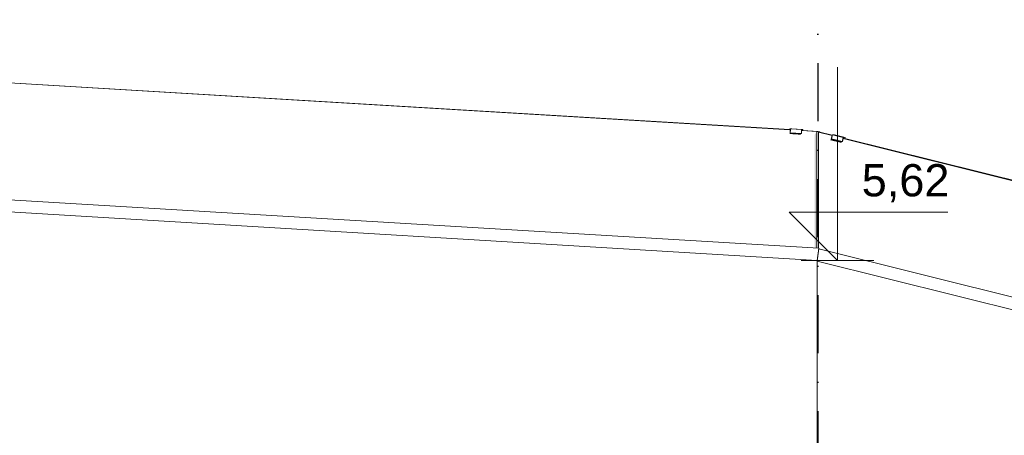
# Model space of a CAD drawing. Header units: millimetres. Extents: x -7573737 to -7522798, y -9734 to 10800.
# Tile 12 of 21: x -7550668 to -7544563, y 4530 to 7110. Entities that reach past the tile are written whole.
import ezdxf
from ezdxf.enums import TextEntityAlignment as Align

# ---------------------------------------------------------------- set-up
doc = ezdxf.new("R2010")
doc.units = ezdxf.units.MM
doc.header["$MEASUREMENT"] = 0
doc.linetypes.add('Kropki i Kreski', pattern=[720, 360, -180, 0, -180])
for name, color, linetype in [('Nowe_199-Z Wymiary i opisy', 7, 'Continuous'), ('Nowe_260-A Balustrady', 7, 'Continuous'), ('Nowe_280-A Dachy Powłoki', 7, 'Continuous'), ('Nowe_410-K Osie', 7, 'Continuous')]:
    doc.layers.add(name, color=color, linetype=linetype)
for name, color, linetype, lineweight, true_color in [('Nowe_199-Z Wymiary i opisy_Nr_pióra__45', 7, 'Continuous', 15, 0x40a5ff), ('Nowe_199-Z Wymiary i opisy_Nr_pióra__85', 7, 'Continuous', 13, 0x80c2ff), ('Nowe_260-A Balustrady_Nr_pióra__61', 7, 'Continuous', 13, 0x6a6a6a), ('Nowe_280-A Dachy Powłoki_Nr_pióra__61', 7, 'Continuous', 13, 0x6a6a6a), ('Nowe_410-K Osie_Nr_pióra__25', 7, 'Continuous', 25, 0x40a5ff)]:
    doc.layers.add(name, color=color, linetype=linetype, lineweight=lineweight, true_color=true_color)
for name, color, linetype, lineweight in [('Nowe_199-Z Wymiary i opisy_Nr_pióra__6', 5, 'Continuous', 13), ('Nowe_260-A Balustrady_Nr_pióra__11', 7, 'Continuous', 13), ('Nowe_260-A Balustrady_Nr_pióra__91', 7, 'Continuous', 13), ('Nowe_410-K Osie_Nr_pióra__1', 7, 'Continuous', 13)]:
    doc.layers.add(name, color=color, linetype=linetype, lineweight=lineweight)
doc.styles.add('STYL_AUTOMATYCZNY_1', font='arial.ttf')
doc.styles.add('STYL_AUTOMATYCZNY_2', font='arial.ttf')

# ---------------------------------------------------------------- blocks, each defined once
blk = doc.blocks.new('ElemPrzekroju_2', base_point=(-6982742.1, 0))
at = {"layer": 'Nowe_280-A Dachy Powłoki_Nr_pióra__61', "color": 251, "linetype": 'Continuous', "lineweight": 13, "true_color": 0x6a6a6a}
for p in [(-7563487.3, 6681.8), (-7545724.4, 5611.8)]:
    blk.add_line(p, (-7545724.4, 5616.1), dxfattribs=at)
blk = doc.blocks.new('ElemPrzekroju_10', base_point=(-6982742.1, 0))
at = {"layer": 'Nowe_260-A Balustrady_Nr_pióra__61', "linetype": 'Continuous', "lineweight": 0, "true_color": 0x1a1a1a}
blk.add_hatch(color=250, dxfattribs=at).paths.add_polyline_path([(-7545724.4, 5615), (-7545724.4, 5615), (-7545724.4, 5614.9), (-7545724.4, 5614.9)])
at = {"layer": 'Nowe_260-A Balustrady_Nr_pióra__11', "color": 7, "linetype": 'Continuous', "lineweight": 13}
for p, q in [((-7563546.2, 6761.1), (-7545712.7, 5691)), ((-7545712.7, 5691), (-7545724.4, 5614.8))]:
    blk.add_line(p, q, dxfattribs=at)
blk = doc.blocks.new('ElemPrzekroju_12', base_point=(-6982742.1, 0))
at = {"layer": 'Nowe_260-A Balustrady_Nr_pióra__61', "linetype": 'Continuous', "lineweight": 0, "true_color": 0x1a1a1a}
for points in [[(-7545715.4, 5670.7), (-7545724, 5614.9), (-7545712.7, 5688.5), (-7545712.8, 5688.5), (-7545713.4, 5684.1), (-7545713.4, 5684.1), (-7545715.4, 5670.8)], [(-7545713.4, 5684.1), (-7545713.4, 5684), (-7545713.4, 5684.1)], [(-7545724.4, 5612.3), (-7545724, 5614.9), (-7545724, 5614.9), (-7545724.4, 5612.5)], [(-7545724.3, 5614.7), (-7545724.4, 5614), (-7545724.4, 5613.8), (-7545724.3, 5614.6)], [(-7545724.4, 5612.5), (-7545724.2, 5613.7), (-7545724.2, 5613.7), (-7545724.3, 5614.5), (-7545724.3, 5614.6), (-7545724.4, 5613.8)]]:
    blk.add_hatch(color=250, dxfattribs=at).paths.add_polyline_path(points)
at = {"layer": 'Nowe_260-A Balustrady_Nr_pióra__11', "color": 7, "linetype": 'Continuous', "lineweight": 13}
for p, q in [((-7545712.7, 5688.5), (-7545724.4, 5612.3)), ((-7545712.8, 5688.5), (-7545712.7, 5688.5)), ((-7545712.7, 5688.5), (-7524874.1, 473.5)), ((-7545724.3, 5614.6), (-7545724.4, 5613.8))]:
    blk.add_line(p, q, dxfattribs=at)
blk = doc.blocks.new('ElemPrzekroju_15', base_point=(-6982742.1, 0))
at = {"layer": 'Nowe_260-A Balustrady_Nr_pióra__61', "linetype": 'Continuous', "lineweight": 0, "true_color": 0x1a1a1a}
blk.add_hatch(color=250, dxfattribs=at).paths.add_polyline_path([(-7545622.1, 6394.9), (-7545622.2, 6394.3), (-7545617.6, 6393.1), (-7545617.2, 6394.9)])
at = {"layer": 'Nowe_260-A Balustrady_Nr_pióra__11', "color": 7, "linetype": 'Continuous', "lineweight": 13}
for p, q in [((-7545630.1, 6392.8), (-7545707.7, 6412.2)), ((-7532533.9, 3114.2), (-7545551.4, 6373.1))]:
    blk.add_line(p, q, dxfattribs=at)
at = {"layer": 'Nowe_260-A Balustrady_Nr_pióra__91', "color": 7, "linetype": 'Continuous', "lineweight": 13}
for p, q in [((-7545622.1, 6394.9), (-7545622.2, 6394.3)), ((-7545617.2, 6394.9), (-7545622.1, 6394.9)), ((-7545617.6, 6393.1), (-7545617.2, 6394.9)), ((-7545617.2, 6394.9), (-7545550.1, 6378.1)), ((-7545551.8, 6371.3), (-7545550.1, 6378.1))]:
    blk.add_line(p, q, dxfattribs=at)
blk = doc.blocks.new('ElemPrzekroju_16', base_point=(-6982742.1, 0))
at = {"layer": 'Nowe_260-A Balustrady_Nr_pióra__61', "linetype": 'Continuous', "lineweight": 0, "true_color": 0x1a1a1a}
blk.add_hatch(color=250, dxfattribs=at).paths.add_polyline_path([(-7545720.1, 6414.8), (-7545717.8, 6414.2), (-7545717.5, 6414.1), (-7545717.5, 6415.8), (-7545720.1, 6416)])
at = {"layer": 'Nowe_260-A Balustrady_Nr_pióra__11', "color": 7, "linetype": 'Continuous', "lineweight": 13}
for p, q in [((-7545720.1, 6416), (-7545717.5, 6415.8)), ((-7545717.5, 6415.8), (-7545707.7, 6414.3)), ((-7545717.5, 6414.1), (-7545717.5, 6415.8)), ((-7545707.7, 6410.3), (-7545707.7, 6414.3))]:
    blk.add_line(p, q, dxfattribs=at)
blk = doc.blocks.new('ElemPrzekroju_17', base_point=(-6982742.1, 0))
at = {"layer": 'Nowe_260-A Balustrady_Nr_pióra__61', "linetype": 'Continuous', "lineweight": 0, "true_color": 0x1a1a1a}
blk.add_hatch(color=250, dxfattribs=at).paths.add_polyline_path([(-7545720.1, 6416), (-7545720.8, 6414.9), (-7545720.1, 6414.8)])
at = {"layer": 'Nowe_260-A Balustrady_Nr_pióra__11', "color": 7, "linetype": 'Continuous', "lineweight": 13}
for p, q in [((-7545894.1, 6427.3), (-7563382.8, 7476.1)), ((-7545894.1, 6427.1), (-7556226, 7046.7)), ((-7545716.6, 6416.4), (-7545816.7, 6422.5)), ((-7545716.6, 6416.6), (-7545813.5, 6422.5)), ((-7545716.6, 6416.4), (-7545716.6, 6416.6)), ((-7545716.6, 6415.7), (-7545716.6, 6416.4))]:
    blk.add_line(p, q, dxfattribs=at)
at = {"layer": 'Nowe_260-A Balustrady_Nr_pióra__91', "color": 7, "linetype": 'Continuous', "lineweight": 13}
for p, q in [((-7545886.2, 6431.6), (-7545881.4, 6431.6)), ((-7545886.2, 6431.4), (-7545886.2, 6431.6)), ((-7545886.2, 6431.6), (-7545817.3, 6427.4)), ((-7545881.4, 6431.6), (-7545812.4, 6427.4)), ((-7545817.6, 6422.2), (-7545817.3, 6427.4)), ((-7545817.3, 6427.4), (-7545812.4, 6427.4)), ((-7545816.7, 6422.5), (-7545816.8, 6422.2)), ((-7545813.5, 6422.5), (-7545816.7, 6422.5)), ((-7545812.4, 6427.4), (-7545812.7, 6422.4))]:
    blk.add_line(p, q, dxfattribs=at)
blk = doc.blocks.new('ElemPrzekroju_21', base_point=(-6982742.1, 0))
at = {"layer": 'Nowe_260-A Balustrady_Nr_pióra__61', "linetype": 'Continuous', "lineweight": 0, "true_color": 0x1a1a1a}
for points in [[(-7545641.5, 6362.2), (-7545574.3, 6345.4), (-7545567.5, 6353.9), (-7545568.3, 6353.9), (-7545635.5, 6370.7), (-7545630.7, 6390.3), (-7545632.2, 6390.6), (-7545635.5, 6386.4)], [(-7545630.6, 6390.6), (-7545632.2, 6390.6), (-7545630.7, 6390.3)], [(-7545715.4, 5673.1), (-7545715.4, 5670.8), (-7545713.4, 5684), (-7545713.4, 5684.1), (-7545712.8, 5688.5), (-7545713.2, 5688)], [(-7545724.3, 5615), (-7545724.3, 5614.5), (-7545724.2, 5613.7), (-7545724.2, 5614.9)], [(-7545724, 5614.9), (-7545724.2, 5614.9), (-7545724.2, 5613.7), (-7545724.2, 5613.7)]]:
    blk.add_hatch(color=250, dxfattribs=at).paths.add_polyline_path(points)
at = {"layer": 'Nowe_260-A Balustrady_Nr_pióra__11', "color": 7, "linetype": 'Continuous', "lineweight": 13}
for p, q in [((-7545715.5, 6412.3), (-7545630.5, 6391)), ((-7545715.5, 6411.5), (-7545630.7, 6390.3)), ((-7545562.8, 6373.3), (-7525053.3, 1241.7)), ((-7545559.7, 6373.3), (-7525053.1, 1242.4)), ((-7545724.3, 5614.5), (-7545724.3, 5615)), ((-7545724.3, 5614.5), (-7545724.2, 5613.7)), ((-7545724.2, 5613.7), (-7545724.2, 5614.9))]:
    blk.add_line(p, q, dxfattribs=at)
at = {"layer": 'Nowe_260-A Balustrady_Nr_pióra__91', "color": 7, "linetype": 'Continuous', "lineweight": 13}
for p, q in [((-7545629.5, 6394.9), (-7545635.5, 6370.7)), ((-7545568.3, 6353.9), (-7545635.5, 6370.7)), ((-7545624.9, 6394.9), (-7545629.5, 6394.9)), ((-7545562.4, 6378.1), (-7545629.5, 6394.9)), ((-7545557.7, 6378.1), (-7545624.9, 6394.9)), ((-7545562.4, 6378.1), (-7545568.3, 6353.9)), ((-7545568.3, 6353.9), (-7545567.5, 6353.9)), ((-7545567.5, 6353.9), (-7545562.8, 6373.3)), ((-7545562.8, 6373.3), (-7545559.7, 6373.3)), ((-7545557.7, 6378.1), (-7545562.4, 6378.1)), ((-7545559, 6373.1), (-7545557.7, 6378.1))]:
    blk.add_line(p, q, dxfattribs=at)
blk = doc.blocks.new('ElemPrzekroju_22', base_point=(-6982742.1, 0))
at = {"layer": 'Nowe_260-A Balustrady_Nr_pióra__61', "linetype": 'Continuous', "lineweight": 0, "true_color": 0x1a1a1a}
for points in [[(-7545727.6, 5691.9), (-7545725.3, 5691.7), (-7545725.3, 6415.1), (-7545727.6, 6415.7)], [(-7545721.1, 5636.5), (-7545724, 5614.9), (-7545724, 5614.9), (-7545715.4, 5670.7), (-7545715.4, 5673.1)]]:
    blk.add_hatch(color=250, dxfattribs=at).paths.add_polyline_path(points)
at = {"layer": 'Nowe_260-A Balustrady_Nr_pióra__11', "color": 7, "linetype": 'Continuous', "lineweight": 13}
for p, q in [((-7545727.6, 6415.7), (-7545725.3, 6415.1)), ((-7545725.3, 6415.1), (-7545715.4, 6413.6)), ((-7545725.3, 5691.7), (-7545725.3, 6415.1)), ((-7545723.2, 6415.5), (-7545724.2, 6415.7)), ((-7545715.4, 6413.6), (-7545723.2, 6415.5)), ((-7545715.4, 5691.1), (-7545715.4, 6413.6)), ((-7545715.4, 5670.7), (-7545715.4, 5673.1)), ((-7545724.4, 5615), (-7545724, 5614.9))]:
    blk.add_line(p, q, dxfattribs=at)
blk = doc.blocks.new('ElemPrzekroju_23', base_point=(-6982742.1, 0))
at = {"layer": 'Nowe_260-A Balustrady_Nr_pióra__61', "linetype": 'Continuous', "lineweight": 0, "true_color": 0x1a1a1a}
for points in [[(-7545893.4, 6425.4), (-7545894.9, 6400.5), (-7545825.9, 6396.3), (-7545822.3, 6402.5), (-7545891.3, 6406.6), (-7545890.1, 6426.6), (-7545892.6, 6426.7)], [(-7545893.9, 6431.6), (-7545894.2, 6426.8), (-7545890.1, 6426.6), (-7545891.3, 6406.6), (-7545890.5, 6406.6), (-7545889, 6431.6)], [(-7545727.6, 6415.7), (-7545738.4, 6396.6), (-7545738.4, 5692.5), (-7545727.6, 5691.9)], [(-7545821.5, 6402.5), (-7545890.5, 6406.6), (-7545891.3, 6406.6), (-7545822.3, 6402.5)]]:
    blk.add_hatch(color=250, dxfattribs=at).paths.add_polyline_path(points)
at = {"layer": 'Nowe_260-A Balustrady_Nr_pióra__11', "color": 7, "linetype": 'Continuous', "lineweight": 13}
for p, q in [((-7563382.8, 7476.1), (-7545890.1, 6426.6)), ((-7545820.4, 6422.4), (-7545724.2, 6416.6)), ((-7545724.2, 6416.6), (-7545724.2, 6415.2))]:
    blk.add_line(p, q, dxfattribs=at)
at = {"layer": 'Nowe_260-A Balustrady_Nr_pióra__91', "color": 7, "linetype": 'Continuous', "lineweight": 13}
for p, q in [((-7545894.2, 6426.8), (-7545893.9, 6431.6)), ((-7545893.9, 6431.6), (-7545889, 6431.6)), ((-7545891.3, 6406.6), (-7545890.1, 6426.6)), ((-7545889, 6431.6), (-7545890.5, 6406.6)), ((-7545820.1, 6427.4), (-7545889, 6431.6)), ((-7545820.1, 6427.4), (-7545821.5, 6402.5)), ((-7545890.5, 6406.6), (-7545891.3, 6406.6)), ((-7545822.3, 6402.5), (-7545891.3, 6406.6)), ((-7545821.5, 6402.5), (-7545890.5, 6406.6)), ((-7545821.5, 6402.5), (-7545822.3, 6402.5))]:
    blk.add_line(p, q, dxfattribs=at)
blk = doc.blocks.new('ElemPrzekroju_79', base_point=(-6982742.1, 0))
at = {"layer": 'Nowe_280-A Dachy Powłoki_Nr_pióra__61', "color": 251, "linetype": 'Continuous', "lineweight": 13, "true_color": 0x6a6a6a}
for p, q in [((-7545724.4, 5611.8), (-7524880.2, 400.7)), ((-7545724.4, 5611.8), (-7545724.4, 5601.5)), ((-7545724.4, 5601.5), (-7545724.4, 5307.7)), ((-7545724.4, 5307.7), (-7545724.4, 4179.5))]:
    blk.add_line(p, q, dxfattribs=at)
blk = doc.blocks.new('Standardowy znacznik osi[6]', base_point=(-7545720.4, 10000))
at = {"layer": 'Nowe_410-K Osie_Nr_pióra__25', "color": 161, "linetype": 'Kropki i Kreski', "lineweight": 25, "true_color": 0x40a5ff}
blk.add_line((-7545720.4, 9000), (-7545720.4, -7933.8), dxfattribs=at)
at = {"layer": 'Nowe_410-K Osie_Nr_pióra__1', "color": 7, "lineweight": 13, "style": 'STYL_AUTOMATYCZNY_1'}
for tag, p in [('AC_MarkerText_1_0', (-7545720.4, 10575)), ('AC_MarkerText_1_1', (-7545720.4, -9158.8))]:
    blk.add_attdef(tag, text='', height=350, rotation=360, dxfattribs=at).set_placement(p, align=Align.TOP_CENTER)
blk = doc.blocks.new('Wymiary_2', base_point=(-7545597.4, 5616.1))
at = {"layer": 'Nowe_199-Z Wymiary i opisy_Nr_pióra__45', "color": 161, "linetype": 'Continuous', "lineweight": 15, "true_color": 0x40a5ff}
for p, q in [((-7545597.4, 5616.1), (-7545597.4, 6816.1)), ((-7545597.4, 5616.1), (-7545897.4, 5916.1)), ((-7545897.4, 5916.1), (-7545597.4, 5916.1)), ((-7545597.4, 5916.1), (-7544913.5, 5916.1))]:
    blk.add_line(p, q, dxfattribs=at)
at = {"layer": 'Nowe_199-Z Wymiary i opisy_Nr_pióra__85', "color": 151, "linetype": 'Continuous', "lineweight": 13, "true_color": 0x80c2ff}
for q in [(-7545822.4, 5616.1), (-7545372.4, 5616.1)]:
    blk.add_line((-7545597.4, 5616.1), q, dxfattribs=at)
at = {"layer": 'Nowe_199-Z Wymiary i opisy_Nr_pióra__6', "color": 5, "lineweight": 13, "insert": (-7545447.4, 5976.1), "char_height": 200, "attachment_point": 7, "style": 'STYL_AUTOMATYCZNY_2'}
blk.add_mtext('\\A1;{\\pql;\\fArial|b0|i0|c238|p0;\\W1.000000;5,62}', dxfattribs=at)

msp = doc.modelspace()

# ---------------------------------------------------------------- block references
at = {"layer": 'Nowe_199-Z Wymiary i opisy', "color": 151, "linetype": 'Continuous', "lineweight": 13, "true_color": 0x80c2ff}
msp.add_blockref('Wymiary_2', (-7545597.4, 5616.1), dxfattribs=at)
at = {"layer": 'Nowe_260-A Balustrady', "lineweight": 0}
for name in ['ElemPrzekroju_23', 'ElemPrzekroju_17', 'ElemPrzekroju_10', 'ElemPrzekroju_22', 'ElemPrzekroju_21', 'ElemPrzekroju_16', 'ElemPrzekroju_15', 'ElemPrzekroju_12']:
    msp.add_blockref(name, (-6982742.1, 0), dxfattribs=at)
at = {"layer": 'Nowe_280-A Dachy Powłoki', "lineweight": 0}
for name in ['ElemPrzekroju_2', 'ElemPrzekroju_79']:
    msp.add_blockref(name, (-6982742.1, 0), dxfattribs=at)
at = {"layer": 'Nowe_410-K Osie', "color": 8, "linetype": 'Continuous', "lineweight": 13}
msp.add_blockref('Standardowy znacznik osi[6]', (-7545720.4, 10000), dxfattribs=at)

doc.saveas('drawing.dxf')
